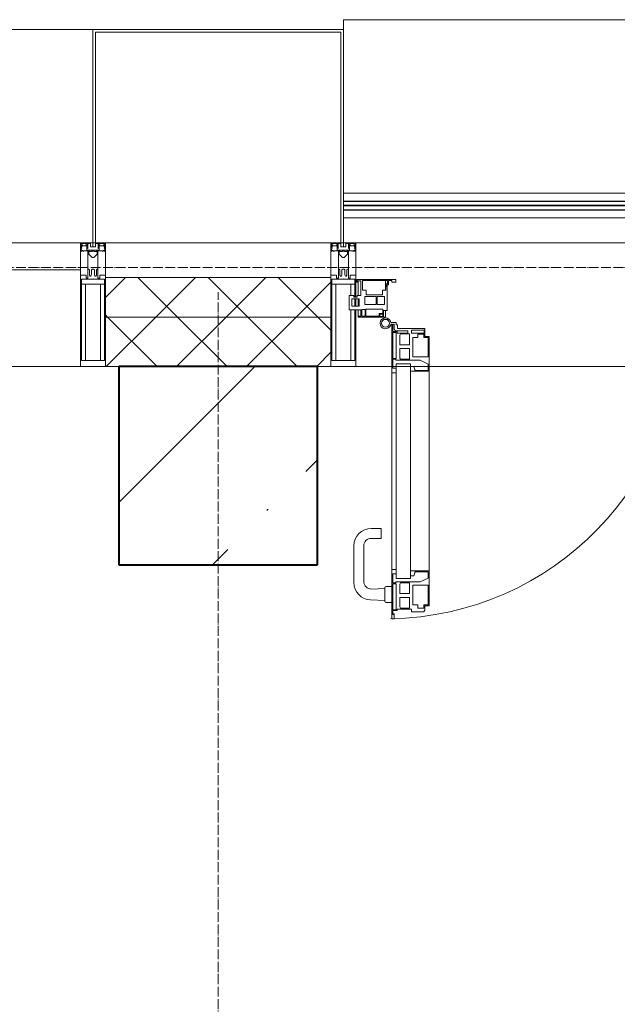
# Model space of a CAD drawing. Header units: millimetres. Extents: x -816133 to 919604, y 87941 to 147341.
# Tile 237 of 256: x 146385 to 147591, y 137146 to 139133. Entities that reach past the tile are written whole.
import ezdxf

# ---------------------------------------------------------------- set-up
doc = ezdxf.new("R2010")
doc.units = ezdxf.units.MM
doc.linetypes.add('ADSK_Линия сетки', pattern=[25, 20, -2.5, 0, -2.5])
doc.linetypes.add('Линия сетки', pattern=[25, 20, -2.5, 0, -2.5])
for name, color, linetype, lineweight in [('A-200-M_WALL', 7, 'Continuous', 18), ('A-200-M_WALL_PAT', 7, 'Continuous', 40), ('A-214-M_CURT_WALL', 7, 'Continuous', 18), ('A-215-M_CURT_PANEL', 7, 'Continuous', 18), ('A-280-M_COLUMN', 7, 'Continuous', 18), ('A-325-M_DOOR', 7, 'Continuous', 18), ('S-280-M_COLUMN', 7, 'Continuous', 18), ('Z-030-M_GRID', 7, 'Continuous', 9), ('Z-060-M_DETAIL', 7, 'Continuous', 18), ('Поручни', 252, 'Continuous', 5), ('СС-011-ПОЖ-СИГНАЛИЗАЦИЯ', 1, 'Continuous', 30)]:
    doc.layers.add(name, color=color, linetype=linetype, lineweight=lineweight)

# ---------------------------------------------------------------- blocks, each defined once
blk = doc.blocks.new('13эт')
at = {"layer": 'S-280-M_COLUMN', "lineweight": 9}
h = blk.add_hatch(dxfattribs=at)
h.set_pattern_fill('FP_9', color=9, style=0, pattern_type=2)
h.set_pattern_definition([(45, (306945.4, 105532.93), (-314.309, 314.309), []), (45, (307259.7, 105532.93), (-314.309, 314.309), [555.625, -111.125, 3.353, -107.772])])
h.paths.add_polyline_path([(422295.4, 138032.9), (422295.4, 138432.9), (421895.4, 138432.9), (421895.4, 138032.9), (422231.7, 138032.9)])
at = {"layer": 'A-200-M_WALL', "color": 9, "lineweight": 9}
for p, q in [((422322.9, 138612.9), (421867.9, 138612.9)), ((421867.9, 138612.9), (421867.9, 138432.9)), ((422322.9, 138432.9), (422322.9, 138612.9)), ((422322.9, 138532.9), (421867.9, 138532.9)), ((421867.9, 138432.9), (421894.4, 138432.9)), ((422295.4, 138432.9), (422322.9, 138432.9))]:
    blk.add_line(p, q, dxfattribs=at)
at = {"layer": 'A-200-M_WALL_PAT', "color": 9, "linetype": 'Continuous', "lineweight": 5}
for p, q in [((421867.9, 138572.5), (421908.4, 138612.9)), ((422013.6, 138532.9), (421933.6, 138612.9)), ((421969.8, 138532.9), (422049.8, 138612.9)), ((422155, 138532.9), (422075, 138612.9)), ((422111.2, 138532.9), (422191.2, 138612.9)), ((422296.4, 138532.9), (422216.4, 138612.9)), ((422252.6, 138532.9), (422322.9, 138603.2)), ((421872.1, 138532.9), (421867.9, 138537.2)), ((421869.8, 138432.9), (421969.8, 138532.9)), ((421972.1, 138432.9), (421872.1, 138532.9)), ((422011.2, 138432.9), (422111.2, 138532.9)), ((422113.6, 138432.9), (422013.6, 138532.9)), ((422152.6, 138432.9), (422252.6, 138532.9)), ((422255, 138432.9), (422155, 138532.9)), ((422322.9, 138506.4), (422296.4, 138532.9)), ((422294.1, 138432.9), (422322.9, 138461.8))]:
    blk.add_line(p, q, dxfattribs=at)
at = {"layer": 'A-214-M_CURT_WALL', "color": 9, "lineweight": 5, "extrusion": (0, 0, -1)}
for p, q in [((421842.9, 138682.9), (421817.9, 138682.9)), ((421817.9, 138682.9), (421817.9, 138432.9)), ((421867.9, 138682.9), (421847.9, 138682.9)), ((421867.9, 138432.9), (421867.9, 138682.9)), ((422342.9, 138682.9), (422322.9, 138682.9)), ((422322.9, 138682.9), (422322.9, 138432.9)), ((422372.9, 138682.9), (422347.9, 138682.9)), ((422372.9, 138572.8), (422372.9, 138682.9)), ((422372.9, 138554.6), (422372.9, 138569.6)), ((422372.9, 138432.9), (422372.9, 138547.8)), ((421817.9, 138432.9), (421867.9, 138432.9)), ((422322.9, 138432.9), (422372.9, 138432.9))]:
    blk.add_line(p, q, dxfattribs=at)
at = {"layer": 'A-214-M_CURT_WALL', "color": 9, "lineweight": 5}
for p, q in [((423685.4, 138682.9), (422372.9, 138682.9)), ((421817.9, 138432.9), (420505.4, 138432.9)), ((422445.5, 138432.9), (422372.9, 138432.9)), ((422483.2, 138432.9), (422447.6, 138432.9)), ((422518.6, 138432.9), (422490, 138432.9)), ((423537.4, 138432.9), (422520.9, 138432.9))]:
    blk.add_line(p, q, dxfattribs=at)
at = {"layer": 'A-215-M_CURT_PANEL', "color": 9, "lineweight": 5}
for p, q in [((421817.9, 138682.9), (420505.4, 138682.9)), ((421817.9, 138627.9), (421817.9, 138682.9)), ((420505.4, 138627.9), (421817.9, 138627.9)), ((422374.9, 138603.5), (422374.9, 138608.4)), ((422374.9, 138608.4), (422453.9, 138608.4)), ((422376.4, 138603.5), (422374.9, 138603.5)), ((422376.4, 138606.2), (422376.4, 138603.5)), ((422382.9, 138606.2), (422376.4, 138606.2)), ((422377.9, 138606.2), (422377.9, 138576.3)), ((422382.9, 138576.3), (422382.9, 138606.2)), ((422437.2, 138606.6), (422386.7, 138606.6)), ((422386.7, 138606.6), (422386.7, 138587.4)), ((422432.9, 138587.4), (422432.9, 138606.8)), ((422433.4, 138593.9), (422434.2, 138594.7)), ((422433.4, 138587.4), (422433.4, 138593.9)), ((422434.2, 138599.8), (422437.2, 138599.8)), ((422434.2, 138594.7), (422434.2, 138599.8)), ((422435.9, 138598.1), (422435.9, 138546.4)), ((422438.9, 138598.1), (422435.9, 138598.1)), ((422437.2, 138599.8), (422437.2, 138606.6)), ((422438.9, 138606.4), (422438.9, 138598.1)), ((422445.3, 138606.4), (422438.9, 138606.4)), ((422445.3, 138603.4), (422445.3, 138606.4)), ((422453.9, 138603.4), (422445.3, 138603.4)), ((422453.9, 138608.4), (422453.9, 138603.4)), ((422359.9, 138576.3), (422368.9, 138576.3)), ((422359.9, 138547.8), (422359.9, 138576.3)), ((422368.9, 138576.3), (422368.9, 138572.8)), ((422368.9, 138572.8), (422375.9, 138572.8)), ((422375.9, 138576.3), (422382.9, 138576.3)), ((422375.9, 138572.8), (422375.9, 138576.3)), ((422386.7, 138587.4), (422393.9, 138587.4)), ((422391.3, 138574.2), (422391.3, 138558)), ((422414, 138574.2), (422391.3, 138574.2)), ((422393.9, 138587.4), (422393.9, 138577.9)), ((422393.9, 138577.9), (422427.1, 138577.9)), ((422414, 138558), (422414, 138574.2)), ((422416.2, 138574.2), (422416.2, 138558)), ((422430.5, 138574.2), (422416.2, 138574.2)), ((422427.1, 138587.4), (422433.4, 138587.4)), ((422427.1, 138577.9), (422427.1, 138587.4)), ((422430.5, 138558), (422430.5, 138574.2)), ((422365, 138569.6), (422365, 138554.6)), ((422380, 138569.6), (422365, 138569.6)), ((422365, 138554.6), (422380, 138554.6)), ((422377.9, 138569.6), (422377.9, 138554.6)), ((422380, 138554.6), (422380, 138569.6)), ((422391.3, 138558), (422414, 138558)), ((422416.2, 138558), (422430.5, 138558)), ((422383.3, 138547.8), (422359.9, 138547.8)), ((422377.9, 138547.8), (422377.9, 138534.4)), ((422377.9, 138534.4), (422383.3, 138534.4)), ((422377.9, 138532.9), (422377.9, 138534.4)), ((422428.9, 138532.9), (422377.9, 138532.9)), ((422383.3, 138534.4), (422383.3, 138547.8)), ((422384.9, 138548.4), (422384.9, 138534.7)), ((422391.9, 138548.4), (422384.9, 138548.4)), ((422384.9, 138534.7), (422391.9, 138534.7)), ((422391.9, 138534.7), (422391.9, 138548.4)), ((422393.3, 138548.7), (422393.3, 138534.5)), ((422427.3, 138548.7), (422393.3, 138548.7)), ((422393.3, 138534.5), (422420.3, 138534.5)), ((422420.3, 138540.1), (422427.3, 138540.1)), ((422420.3, 138534.5), (422420.3, 138540.1)), ((422421.6, 138538.5), (422421.6, 138534.2)), ((422427.6, 138538.5), (422421.6, 138538.5)), ((422421.6, 138534.2), (422427.6, 138534.2)), ((422427.3, 138540.1), (422427.3, 138548.7)), ((422427.6, 138534.2), (422427.6, 138538.5)), ((422428.9, 138546.4), (422428.9, 138532.9)), ((422435.9, 138546.4), (422428.9, 138546.4)), ((422428.9, 138532.9), (422432.9, 138532.9)), ((422432.9, 138532.9), (422432.9, 138546.4))]:
    blk.add_line(p, q, dxfattribs=at)
at = {"layer": 'A-280-M_COLUMN', "color": 9, "lineweight": 5}
for p, q in [((423710.4, 139132.9), (422347.9, 139132.9)), ((422347.9, 139112.9), (422347.9, 139132.9)), ((421842.9, 139112.9), (420480.4, 139112.9)), ((422347.9, 139112.9), (421842.9, 139112.9)), ((421842.9, 139112.9), (421842.9, 138682.9)), ((421847.9, 138682.9), (421847.9, 139107.9)), ((421847.9, 139107.9), (422342.9, 139107.9)), ((422342.9, 139107.9), (422342.9, 138682.9)), ((422347.9, 138682.9), (422347.9, 139112.9)), ((421842.9, 138682.9), (421847.9, 138682.9)), ((421867.9, 138682.9), (422322.9, 138682.9)), ((422342.9, 138682.9), (422347.9, 138682.9))]:
    blk.add_line(p, q, dxfattribs=at)
at = {"layer": 'A-325-M_DOOR', "color": 9, "lineweight": 5}
for p, q in [((422454.1, 138522.2), (422443.8, 138522.2)), ((422445.5, 138518.7), (422445.5, 138420.7)), ((422447.6, 138503.7), (422447.6, 138518.7)), ((422447.6, 138518.7), (422450.6, 138518.7)), ((422450.6, 138518.7), (422450.6, 138508.4)), ((422454.1, 138517.3), (422454.1, 138522.2)), ((422456.8, 138517.3), (422454.1, 138517.3)), ((422456.8, 138509.6), (422456.8, 138517.3)), ((422456.3, 138503.7), (422447.6, 138503.7)), ((422447.6, 138449.6), (422447.6, 138502)), ((422447.6, 138502), (422454.6, 138502)), ((422453.7, 138505.4), (422477.9, 138505.4)), ((422454.6, 138502), (422454.6, 138449.6)), ((422456.3, 138500.7), (422456.3, 138503.7)), ((422477.9, 138500.7), (422456.3, 138500.7)), ((422512.1, 138509.6), (422456.8, 138509.6)), ((422461.6, 138496.2), (422463.1, 138498.9)), ((422461.6, 138477.2), (422461.6, 138496.2)), ((422463.1, 138498.9), (422481.5, 138498.9)), ((422477.9, 138505.4), (422477.9, 138500.7)), ((422481.5, 138498.9), (422481.5, 138477.2)), ((422485.6, 138500.7), (422485.6, 138506.2)), ((422485.6, 138506.2), (422510.6, 138506.2)), ((422510.6, 138500.7), (422485.6, 138500.7)), ((422487.9, 138452.4), (422487.9, 138491.9)), ((422487.9, 138491.9), (422498, 138491.9)), ((422498, 138491.9), (422498, 138498.5)), ((422498, 138498.5), (422510.4, 138498.5)), ((422510.4, 138498.5), (422510.4, 138492)), ((422510.4, 138492), (422518.6, 138492)), ((422510.6, 138506.2), (422510.6, 138500.7)), ((422512.1, 138493.7), (422512.1, 138509.6)), ((422520.9, 138493.7), (422512.1, 138493.7)), ((422518.6, 138492), (422518.6, 138452.4)), ((422520.9, 138423.7), (422520.9, 138493.7)), ((422481.5, 138477.2), (422461.6, 138477.2)), ((422461.6, 138450.3), (422461.6, 138469.4)), ((422461.6, 138469.4), (422481.5, 138469.4)), ((422481.5, 138469.4), (422481.5, 138447.7)), ((422518.6, 138452.4), (422487.9, 138452.4)), ((422445.5, 138438.7), (422445.5, 138005.6)), ((422454.6, 138449.6), (422447.6, 138449.6)), ((422447.6, 138429.8), (422447.6, 138447.9)), ((422447.6, 138447.9), (422453.8, 138447.9)), ((422453.8, 138447.9), (422453.8, 138445.9)), ((422453.8, 138445.9), (422502.8, 138445.9)), ((422454.6, 138438.7), (422483.2, 138438.7)), ((422454.6, 138438.7), (422454.6, 138005.6)), ((422463.1, 138447.7), (422461.6, 138450.3)), ((422481.5, 138447.7), (422463.1, 138447.7)), ((422483.2, 138005.6), (422483.2, 138438.7)), ((422489.8, 138433.4), (422483.2, 138433.4)), ((422483.2, 138433.4), (422483.2, 138423.7)), ((422492.1, 138427.3), (422489.8, 138433.4)), ((422502.8, 138445.9), (422518.6, 138438.2)), ((422518.6, 138438.2), (422518.6, 138425.2)), ((422445.5, 138420.7), (422454.6, 138420.7)), ((422454.6, 138429.8), (422447.6, 138429.8)), ((422454.6, 138420.7), (422454.6, 138429.8)), ((422483.2, 138423.7), (422520.9, 138423.7)), ((422492.1, 138425.2), (422492.1, 138427.3)), ((422518.6, 138425.2), (422492.1, 138425.2)), ((422520.9, 138020.6), (422520.9, 138423.7)), ((422404.1, 138106.4), (422424.1, 138106.4)), ((422424.1, 138106.4), (422424.1, 138086.4)), ((422424.1, 138086.4), (422404.1, 138086.4)), ((422369.1, 137997.2), (422369.1, 138071.4)), ((422389.1, 138071.4), (422389.1, 137999.2)), ((422454.6, 138023.6), (422445.5, 138023.6)), ((422445.5, 138023.6), (422445.5, 137924)), ((422454.6, 138023.6), (422445.5, 138023.6)), ((422445.5, 138023.6), (422445.5, 137924)), ((422447.6, 137996.4), (422447.6, 138014.5)), ((422447.6, 138014.5), (422454.6, 138014.5)), ((422447.6, 137996.4), (422447.6, 138014.5)), ((422447.6, 138014.5), (422454.6, 138014.5)), ((422454.6, 138014.5), (422454.6, 138023.6)), ((422454.6, 138014.5), (422454.6, 138023.6)), ((422520.9, 138020.6), (422483.2, 138020.6)), ((422483.2, 138020.6), (422483.2, 138011)), ((422520.9, 138020.6), (422483.2, 138020.6)), ((422483.2, 138020.6), (422483.2, 138011)), ((422489.8, 138011), (422492.1, 138017)), ((422489.8, 138011), (422492.1, 138017)), ((422492.1, 138017), (422492.1, 138019.1)), ((422492.1, 138019.1), (422518.6, 138019.1)), ((422492.1, 138017), (422492.1, 138019.1)), ((422492.1, 138019.1), (422518.6, 138019.1)), ((422518.6, 138019.1), (422518.6, 138006.1)), ((422518.6, 138019.1), (422518.6, 138006.1)), ((422520.9, 137950.6), (422520.9, 138020.6)), ((422520.9, 137950.6), (422520.9, 138020.6)), ((422453.8, 137996.4), (422447.6, 137996.4)), ((422453.8, 137996.4), (422447.6, 137996.4)), ((422447.6, 137942.3), (422447.6, 137994.7)), ((422447.6, 137994.7), (422454.6, 137994.7)), ((422447.6, 137942.3), (422447.6, 137994.7)), ((422447.6, 137994.7), (422454.6, 137994.7)), ((422502.8, 137998.4), (422453.8, 137998.4)), ((422453.8, 137998.4), (422453.8, 137996.4)), ((422502.8, 137998.4), (422453.8, 137998.4)), ((422453.8, 137998.4), (422453.8, 137996.4)), ((422454.6, 138005.6), (422483.2, 138005.6)), ((422454.6, 137994.7), (422454.6, 137942.3)), ((422454.6, 137994.7), (422454.6, 137942.3)), ((422461.6, 137994), (422463.1, 137996.7)), ((422461.6, 137994), (422463.1, 137996.7)), ((422463.1, 137996.7), (422481.5, 137996.7)), ((422463.1, 137996.7), (422481.5, 137996.7)), ((422481.5, 137996.7), (422481.5, 137975)), ((422481.5, 137996.7), (422481.5, 137975)), ((422483.2, 138011), (422489.8, 138011)), ((422483.2, 138011), (422489.8, 138011)), ((422518.6, 138006.1), (422502.8, 137998.4)), ((422518.6, 138006.1), (422502.8, 137998.4)), ((422404.6, 137984.2), (422431.6, 137985.2)), ((422431.6, 137959.4), (422431.6, 137986.9)), ((422434.1, 137989.4), (422445.6, 137989.4)), ((422461.6, 137975), (422461.6, 137994)), ((422461.6, 137975), (422461.6, 137994)), ((422481.5, 137975), (422461.6, 137975)), ((422481.5, 137975), (422461.6, 137975)), ((422487.9, 137952.4), (422487.9, 137991.9)), ((422487.9, 137991.9), (422518.6, 137991.9)), ((422487.9, 137952.4), (422487.9, 137991.9)), ((422487.9, 137991.9), (422518.6, 137991.9)), ((422518.6, 137991.9), (422518.6, 137952.3)), ((422518.6, 137991.9), (422518.6, 137952.3)), ((422431.6, 137961.2), (422402.7, 137962.3)), ((422445.6, 137956.9), (422434.1, 137956.9)), ((422461.6, 137948.1), (422461.6, 137967.1)), ((422461.6, 137967.1), (422481.5, 137967.1)), ((422461.6, 137948.1), (422461.6, 137967.1)), ((422461.6, 137967.1), (422481.5, 137967.1)), ((422481.5, 137967.1), (422481.5, 137945.4)), ((422481.5, 137967.1), (422481.5, 137945.4)), ((422454.6, 137942.3), (422447.6, 137942.3)), ((422454.6, 137942.3), (422447.6, 137942.3)), ((422447.6, 137932.6), (422447.6, 137940.6)), ((422447.6, 137940.6), (422456.3, 137940.6)), ((422447.6, 137932.6), (422447.6, 137940.6)), ((422447.6, 137940.6), (422456.3, 137940.6)), ((422456.3, 137940.6), (422456.3, 137943.6)), ((422456.3, 137943.6), (422485.6, 137943.6)), ((422456.3, 137940.6), (422456.3, 137943.6)), ((422456.3, 137943.6), (422485.6, 137943.6)), ((422463.1, 137945.4), (422461.6, 137948.1)), ((422463.1, 137945.4), (422461.6, 137948.1)), ((422481.5, 137945.4), (422463.1, 137945.4)), ((422481.5, 137945.4), (422463.1, 137945.4)), ((422485.6, 137943.6), (422485.6, 137938.1)), ((422485.6, 137943.6), (422485.6, 137938.1)), ((422485.6, 137938.1), (422510.6, 137938.1)), ((422485.6, 137938.1), (422510.6, 137938.1)), ((422498, 137952.4), (422487.9, 137952.4)), ((422498, 137952.4), (422487.9, 137952.4)), ((422498, 137945.8), (422498, 137952.4)), ((422498, 137945.8), (422498, 137952.4)), ((422510.4, 137945.8), (422498, 137945.8)), ((422510.4, 137945.8), (422498, 137945.8)), ((422518.6, 137952.3), (422510.4, 137952.3)), ((422510.4, 137952.3), (422510.4, 137945.8)), ((422518.6, 137952.3), (422510.4, 137952.3)), ((422510.4, 137952.3), (422510.4, 137945.8)), ((422510.6, 137938.1), (422510.6, 137941.1)), ((422510.6, 137941.1), (422512.1, 137941.1)), ((422510.6, 137938.1), (422510.6, 137941.1)), ((422510.6, 137941.1), (422512.1, 137941.1)), ((422512.1, 137941.1), (422512.1, 137950.6)), ((422512.1, 137950.6), (422520.9, 137950.6)), ((422512.1, 137941.1), (422512.1, 137950.6)), ((422512.1, 137950.6), (422520.9, 137950.6)), ((422445.5, 137924), (422450.6, 137924)), ((422445.5, 137924), (422450.6, 137924)), ((422449.4, 137932.6), (422447.6, 137932.6)), ((422449.4, 137932.6), (422447.6, 137932.6)), ((422450.6, 137934), (422449.4, 137934)), ((422449.4, 137934), (422449.4, 137932.6)), ((422450.6, 137934), (422449.4, 137934)), ((422449.4, 137934), (422449.4, 137932.6)), ((422450.6, 137924), (422450.6, 137934)), ((422450.6, 137924), (422450.6, 137934))]:
    blk.add_line(p, q, dxfattribs=at)
for centre, radius, start, end in [((422432.9, 138520.3), 11, 9.9716, 343.953), ((422432.9, 138520.3), 8, 90, 270), ((422432.9, 138520.3), 8, 270, 90), ((422432.9, 138520.3), 596.2, 270.9387, 0.704), ((422445.5, 138516.7), 2.03, 90, 163.9279), ((422453.7, 138508.4), 3, 180, 270), ((422404.1, 138071.4), 35, 90, 180), ((422404.1, 138071.4), 15, 90, 180), ((422404.1, 137997.2), 35, 180, 267.8055), ((422404.1, 137999.2), 15, 180, 272.1944), ((422434.1, 137986.9), 2.5, 90, 180), ((422434.1, 137959.4), 2.5, 180, 270)]:
    blk.add_arc(centre, radius, start, end, dxfattribs=at)
at = {"layer": 'S-280-M_COLUMN', "color": 9, "lineweight": 40}
for p, q in [((422295.4, 138432.9), (421895.4, 138432.9)), ((421895.4, 138432.9), (421895.4, 138032.9)), ((422295.4, 138032.9), (422295.4, 138432.9)), ((421895.4, 138032.9), (422295.4, 138032.9))]:
    blk.add_line(p, q, dxfattribs=at)
at = {"layer": 'Z-030-M_GRID', "color": 9, "linetype": 'ADSK_Линия сетки'}
blk.add_line((443695.4, 138632.9), (399384.3, 138632.9), dxfattribs=at)
at = {"layer": 'Z-030-M_GRID', "color": 9, "linetype": 'Линия сетки'}
blk.add_line((422095.4, 117558.7), (422095.4, 138582.9), dxfattribs=at)
at = {"layer": 'Z-060-M_DETAIL', "color": 9, "lineweight": 5, "extrusion": (0, 0, -1)}
for p, q in [((421817.9, 138682.9), (421817.9, 138668.7)), ((421817.9, 138682.9), (421842.9, 138682.9)), ((421820.4, 138672.4), (421819.1, 138668.4)), ((421819.2, 138681.6), (421819.2, 138673)), ((421819.2, 138681.6), (421831.1, 138681.6)), ((421820.4, 138672.4), (421819.2, 138673)), ((421819.7, 138672.8), (421820.4, 138675)), ((421821.6, 138678.4), (421820.4, 138678.4)), ((421820.4, 138675), (421820.4, 138678.4)), ((421821.6, 138678.4), (421821.6, 138676.4)), ((421821.6, 138676.4), (421828.7, 138676.4)), ((421829.7, 138678.4), (421828.7, 138678.4)), ((421828.7, 138676.4), (421828.7, 138678.4)), ((421829.7, 138678.4), (421830.7, 138675.7)), ((421830.2, 138675.3), (421831.1, 138676)), ((421830.2, 138675.3), (421831.6, 138671.5)), ((421830.7, 138673.9), (421830.7, 138668.1)), ((421831.1, 138681.6), (421831.1, 138676)), ((421832.4, 138671.7), (421831.6, 138671.5)), ((421838.1, 138681.4), (421832.4, 138681.4)), ((421832.4, 138681.4), (421832.4, 138671.7)), ((421838.1, 138681.4), (421838.1, 138674.9)), ((421842.9, 138674.9), (421838.1, 138674.9)), ((421867.9, 138682.9), (421842.9, 138682.9)), ((421842.9, 138682.9), (421842.9, 138674.9)), ((421842.9, 138682.9), (421842.9, 138674.9)), ((421842.9, 138674.9), (421847.7, 138674.9)), ((421847.7, 138681.4), (421853.4, 138681.4)), ((421847.7, 138681.4), (421847.7, 138674.9)), ((421853.4, 138681.4), (421853.4, 138671.7)), ((421853.4, 138671.7), (421854.2, 138671.5)), ((421855.6, 138675.3), (421854.2, 138671.5)), ((421866.6, 138681.6), (421854.7, 138681.6)), ((421854.7, 138681.6), (421854.7, 138676)), ((421855.6, 138675.3), (421854.7, 138676)), ((421856.1, 138678.4), (421855.1, 138675.7)), ((421855.1, 138673.9), (421855.1, 138668.1)), ((421856.1, 138678.4), (421857.1, 138678.4)), ((421857.1, 138676.4), (421857.1, 138678.4)), ((421864.2, 138676.4), (421857.1, 138676.4)), ((421864.2, 138678.4), (421865.4, 138678.4)), ((421864.2, 138678.4), (421864.2, 138676.4)), ((421865.4, 138675), (421865.4, 138678.4)), ((421866.1, 138672.8), (421865.4, 138675)), ((421865.4, 138672.4), (421866.6, 138673)), ((421865.4, 138672.4), (421866.8, 138668.4)), ((421866.6, 138681.6), (421866.6, 138673)), ((421867.9, 138682.9), (421867.9, 138668.7)), ((422322.9, 138682.9), (422322.9, 138668.7)), ((422322.9, 138682.9), (422347.9, 138682.9)), ((422325.4, 138672.4), (422324.1, 138668.4)), ((422324.2, 138681.6), (422324.2, 138673)), ((422324.2, 138681.6), (422336.1, 138681.6)), ((422325.4, 138672.4), (422324.2, 138673)), ((422324.7, 138672.8), (422325.4, 138675)), ((422326.6, 138678.4), (422325.4, 138678.4)), ((422325.4, 138675), (422325.4, 138678.4)), ((422326.6, 138678.4), (422326.6, 138676.4)), ((422326.6, 138676.4), (422333.7, 138676.4)), ((422334.7, 138678.4), (422333.7, 138678.4)), ((422333.7, 138676.4), (422333.7, 138678.4)), ((422334.7, 138678.4), (422335.7, 138675.7)), ((422335.2, 138675.3), (422336.1, 138676)), ((422335.2, 138675.3), (422336.6, 138671.5)), ((422335.7, 138673.9), (422335.7, 138668.1)), ((422336.1, 138681.6), (422336.1, 138676)), ((422337.4, 138671.7), (422336.6, 138671.5)), ((422343.1, 138681.4), (422337.4, 138681.4)), ((422337.4, 138681.4), (422337.4, 138671.7)), ((422343.1, 138681.4), (422343.1, 138674.9)), ((422347.9, 138674.9), (422343.1, 138674.9)), ((422372.9, 138682.9), (422347.9, 138682.9)), ((422347.9, 138682.9), (422347.9, 138674.9)), ((422347.9, 138682.9), (422347.9, 138674.9)), ((422347.9, 138674.9), (422352.7, 138674.9)), ((422352.7, 138681.4), (422358.4, 138681.4)), ((422352.7, 138681.4), (422352.7, 138674.9)), ((422358.4, 138681.4), (422358.4, 138671.7)), ((422358.4, 138671.7), (422359.2, 138671.5)), ((422360.6, 138675.3), (422359.2, 138671.5)), ((422371.6, 138681.6), (422359.7, 138681.6)), ((422359.7, 138681.6), (422359.7, 138676)), ((422360.6, 138675.3), (422359.7, 138676)), ((422361.1, 138678.4), (422360.1, 138675.7)), ((422360.1, 138673.9), (422360.1, 138668.1)), ((422361.1, 138678.4), (422362.1, 138678.4)), ((422362.1, 138676.4), (422362.1, 138678.4)), ((422369.2, 138676.4), (422362.1, 138676.4)), ((422369.2, 138678.4), (422370.4, 138678.4)), ((422369.2, 138678.4), (422369.2, 138676.4)), ((422370.4, 138675), (422370.4, 138678.4)), ((422371.1, 138672.8), (422370.4, 138675)), ((422370.4, 138672.4), (422371.6, 138673)), ((422370.4, 138672.4), (422371.8, 138668.4)), ((422371.6, 138681.6), (422371.6, 138673)), ((422372.9, 138682.9), (422372.9, 138668.7)), ((421819.1, 138668.4), (421817.9, 138668.7)), ((421819.1, 138665.9), (421819.1, 138668.4)), ((421820.6, 138665.9), (421819.1, 138665.9)), ((421820.6, 138666.9), (421821.6, 138666.9)), ((421820.6, 138665.9), (421820.6, 138666.9)), ((421823.9, 138665.3), (421821.6, 138666.9)), ((421824.5, 138666.3), (421823.9, 138665.3)), ((421835.5, 138666.3), (421824.5, 138666.3)), ((421830.7, 138668.1), (421842.9, 138668.1)), ((421832.9, 138629.9), (421832.9, 138665.9)), ((421832.9, 138665.9), (421835.4, 138665.9)), ((421835.4, 138664.5), (421834.4, 138664.5)), ((421834.4, 138664.5), (421834.4, 138659.9)), ((421834.4, 138659.9), (421841.4, 138653)), ((421835.4, 138665.9), (421835.4, 138664.5)), ((421835.5, 138664.9), (421835.5, 138666.3)), ((421840.3, 138664.9), (421835.5, 138664.9)), ((421840.3, 138664.9), (421840.3, 138666.1)), ((421840.3, 138666.1), (421842.9, 138666.1)), ((421841.4, 138653), (421842.9, 138653)), ((421842.9, 138668.1), (421842.9, 138666.1)), ((421855.1, 138668.1), (421842.9, 138668.1)), ((421842.9, 138668.1), (421842.9, 138666.1)), ((421845.5, 138666.1), (421842.9, 138666.1)), ((421844.4, 138653), (421842.9, 138653)), ((421851.4, 138659.9), (421844.4, 138653)), ((421845.5, 138664.9), (421845.5, 138666.1)), ((421845.5, 138664.9), (421850.3, 138664.9)), ((421850.3, 138664.9), (421850.3, 138666.3)), ((421850.3, 138666.3), (421861.3, 138666.3)), ((421852.9, 138665.9), (421850.4, 138665.9)), ((421850.4, 138665.9), (421850.4, 138664.5)), ((421850.4, 138664.5), (421851.4, 138664.5)), ((421851.4, 138664.5), (421851.4, 138659.9)), ((421852.9, 138629.9), (421852.9, 138665.9)), ((421861.3, 138666.3), (421861.9, 138665.3)), ((421861.9, 138665.3), (421864.2, 138666.9)), ((421865.2, 138666.9), (421864.2, 138666.9)), ((421865.2, 138665.9), (421865.2, 138666.9)), ((421865.2, 138665.9), (421866.8, 138665.9)), ((421866.8, 138668.4), (421867.9, 138668.7)), ((421866.8, 138665.9), (421866.8, 138668.4)), ((422324.1, 138668.4), (422322.9, 138668.7)), ((422324.1, 138665.9), (422324.1, 138668.4)), ((422325.6, 138665.9), (422324.1, 138665.9)), ((422325.6, 138666.9), (422326.6, 138666.9)), ((422325.6, 138665.9), (422325.6, 138666.9)), ((422328.9, 138665.3), (422326.6, 138666.9)), ((422329.5, 138666.3), (422328.9, 138665.3)), ((422340.5, 138666.3), (422329.5, 138666.3)), ((422335.7, 138668.1), (422347.9, 138668.1)), ((422337.9, 138629.9), (422337.9, 138665.9)), ((422337.9, 138665.9), (422340.4, 138665.9)), ((422340.4, 138664.5), (422339.4, 138664.5)), ((422339.4, 138664.5), (422339.4, 138659.9)), ((422339.4, 138659.9), (422346.4, 138653)), ((422340.4, 138665.9), (422340.4, 138664.5)), ((422340.5, 138664.9), (422340.5, 138666.3)), ((422345.3, 138664.9), (422340.5, 138664.9)), ((422345.3, 138664.9), (422345.3, 138666.1)), ((422345.3, 138666.1), (422347.9, 138666.1)), ((422346.4, 138653), (422347.9, 138653)), ((422347.9, 138668.1), (422347.9, 138666.1)), ((422360.1, 138668.1), (422347.9, 138668.1)), ((422347.9, 138668.1), (422347.9, 138666.1)), ((422350.5, 138666.1), (422347.9, 138666.1)), ((422349.4, 138653), (422347.9, 138653)), ((422356.4, 138659.9), (422349.4, 138653)), ((422350.5, 138664.9), (422350.5, 138666.1)), ((422350.5, 138664.9), (422355.3, 138664.9)), ((422355.3, 138664.9), (422355.3, 138666.3)), ((422355.3, 138666.3), (422366.3, 138666.3)), ((422357.9, 138665.9), (422355.4, 138665.9)), ((422355.4, 138665.9), (422355.4, 138664.5)), ((422355.4, 138664.5), (422356.4, 138664.5)), ((422356.4, 138664.5), (422356.4, 138659.9)), ((422357.9, 138629.9), (422357.9, 138665.9)), ((422366.3, 138666.3), (422366.9, 138665.3)), ((422366.9, 138665.3), (422369.2, 138666.9)), ((422370.2, 138666.9), (422369.2, 138666.9)), ((422370.2, 138665.9), (422370.2, 138666.9)), ((422370.2, 138665.9), (422371.8, 138665.9)), ((422371.8, 138668.4), (422372.9, 138668.7)), ((422371.8, 138665.9), (422371.8, 138668.4)), ((421828.9, 138617.7), (421817.9, 138617.7)), ((421817.9, 138617.7), (421817.9, 138432.9)), ((421828.9, 138611.7), (421828.9, 138617.7)), ((421832.9, 138611.7), (421828.9, 138611.7)), ((421832.9, 138629.9), (421832.9, 138611.7)), ((421834.2, 138629.9), (421832.9, 138629.9)), ((421834.2, 138629.9), (421835.9, 138628.3)), ((421835.9, 138617.7), (421835.9, 138628.3)), ((421835.9, 138617.7), (421837, 138615.7)), ((421838.8, 138615.7), (421837, 138615.7)), ((421838.8, 138615.7), (421840, 138617.9)), ((421841.6, 138629.9), (421840, 138628.3)), ((421840, 138617.9), (421840, 138628.3)), ((421842.9, 138629.9), (421841.6, 138629.9)), ((421842.9, 138629.9), (421844.2, 138629.9)), ((421844.2, 138629.9), (421845.8, 138628.3)), ((421845.8, 138617.9), (421845.8, 138628.3)), ((421847, 138615.7), (421845.8, 138617.9)), ((421847, 138615.7), (421848.8, 138615.7)), ((421849.9, 138617.7), (421848.8, 138615.7)), ((421851.6, 138629.9), (421849.9, 138628.3)), ((421849.9, 138617.7), (421849.9, 138628.3)), ((421851.6, 138629.9), (421852.9, 138629.9)), ((421852.9, 138629.9), (421852.9, 138611.7)), ((421852.9, 138611.7), (421856.9, 138611.7)), ((421856.9, 138617.7), (421867.9, 138617.7)), ((421856.9, 138611.7), (421856.9, 138617.7)), ((421867.9, 138617.7), (421867.9, 138432.9)), ((422333.9, 138617.7), (422322.9, 138617.7)), ((422322.9, 138617.7), (422322.9, 138432.9)), ((422333.9, 138611.7), (422333.9, 138617.7)), ((422337.9, 138611.7), (422333.9, 138611.7)), ((422337.9, 138629.9), (422337.9, 138611.7)), ((422339.2, 138629.9), (422337.9, 138629.9)), ((422339.2, 138629.9), (422340.9, 138628.3)), ((422340.9, 138617.7), (422340.9, 138628.3)), ((422340.9, 138617.7), (422342, 138615.7)), ((422343.8, 138615.7), (422342, 138615.7)), ((422343.8, 138615.7), (422345, 138617.9)), ((422346.6, 138629.9), (422345, 138628.3)), ((422345, 138617.9), (422345, 138628.3)), ((422347.9, 138629.9), (422346.6, 138629.9)), ((422347.9, 138629.9), (422349.2, 138629.9)), ((422349.2, 138629.9), (422350.8, 138628.3)), ((422350.8, 138617.9), (422350.8, 138628.3)), ((422352, 138615.7), (422350.8, 138617.9)), ((422352, 138615.7), (422353.8, 138615.7)), ((422354.9, 138617.7), (422353.8, 138615.7)), ((422356.6, 138629.9), (422354.9, 138628.3)), ((422354.9, 138617.7), (422354.9, 138628.3)), ((422356.6, 138629.9), (422357.9, 138629.9)), ((422357.9, 138629.9), (422357.9, 138611.7)), ((422357.9, 138611.7), (422361.9, 138611.7)), ((422361.9, 138617.7), (422372.9, 138617.7)), ((422361.9, 138611.7), (422361.9, 138617.7)), ((422372.9, 138617.7), (422372.9, 138572.8)), ((421842.4, 138609.4), (421819.9, 138609.4)), ((421819.9, 138445.6), (421819.9, 138609.4)), ((421842.9, 138599), (421819.9, 138599)), ((421828, 138599), (421828, 138445.6)), ((421842.9, 138599), (421865.9, 138599)), ((421843.4, 138609.4), (421865.9, 138609.4)), ((421857.8, 138599), (421857.8, 138445.6)), ((421865.9, 138445.6), (421865.9, 138609.4)), ((422347.4, 138609.4), (422324.9, 138609.4)), ((422324.9, 138445.6), (422324.9, 138609.4)), ((422347.9, 138599), (422324.9, 138599)), ((422333, 138599), (422333, 138445.6)), ((422347.9, 138599), (422370.9, 138599)), ((422348.4, 138609.4), (422370.9, 138609.4)), ((422362.8, 138599), (422362.8, 138576.3)), ((422370.9, 138572.8), (422370.9, 138609.4)), ((422370.9, 138554.6), (422370.9, 138569.6)), ((422372.9, 138569.6), (422372.9, 138554.6)), ((422362.8, 138547.8), (422362.8, 138445.6)), ((422370.9, 138445.6), (422370.9, 138547.8)), ((422372.9, 138547.8), (422372.9, 138432.9)), ((421817.9, 138432.9), (421842.9, 138432.9)), ((421819.9, 138445.6), (421842.9, 138445.6)), ((421865.9, 138445.6), (421842.9, 138445.6)), ((421867.9, 138432.9), (421842.9, 138432.9)), ((422322.9, 138432.9), (422347.9, 138432.9)), ((422324.9, 138445.6), (422347.9, 138445.6)), ((422370.9, 138445.6), (422347.9, 138445.6)), ((422372.9, 138432.9), (422347.9, 138432.9))]:
    blk.add_line(p, q, dxfattribs=at)
for centre, start, end in [((-421842.4, 138609.9), 180, 270), ((-421843.4, 138609.9), 270, 0), ((-422347.4, 138609.9), 180, 270), ((-422348.4, 138609.9), 270, 0)]:
    blk.add_arc(centre, 0.5, start, end, dxfattribs=at)
at = {"layer": 'Поручни', "color": 9, "lineweight": 5}
for p, q in [((423710.4, 138782.9), (422347.9, 138782.9)), ((423710.4, 138766.9), (422347.9, 138766.9)), ((423710.4, 138766.4), (422347.9, 138766.4)), ((423710.4, 138758.4), (422347.9, 138758.4)), ((423710.4, 138757.4), (422347.9, 138757.4)), ((423710.4, 138749.4), (422347.9, 138749.4)), ((423710.4, 138748.9), (422347.9, 138748.9)), ((422347.9, 138732.9), (423710.4, 138732.9))]:
    blk.add_line(p, q, dxfattribs=at)

msp = doc.modelspace()

# ---------------------------------------------------------------- block references
at = {"layer": 'СС-011-ПОЖ-СИГНАЛИЗАЦИЯ', "color": 9, "lineweight": 30}
msp.add_blockref('13эт', (-275309.7, 0), dxfattribs=at)

doc.saveas('drawing.dxf')
